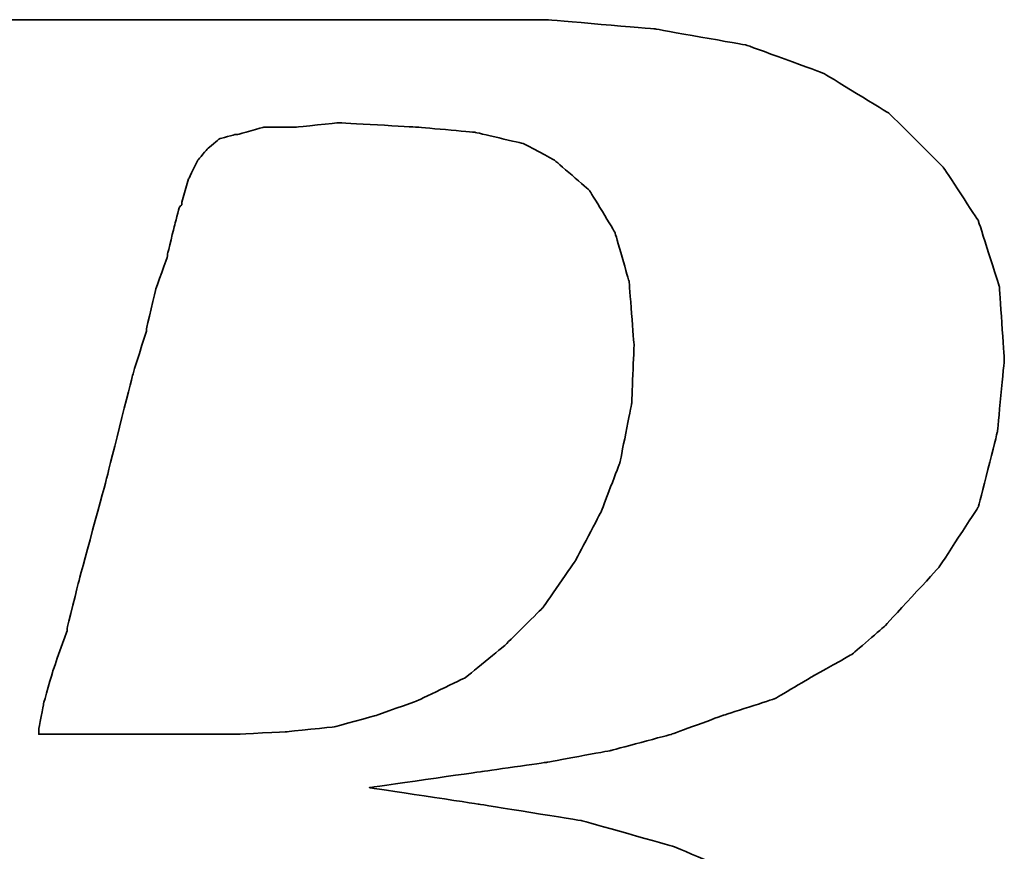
# Model space of a CAD drawing. Header units: millimetres. Extents: x 709 to 1297, y 174 to 394.
# Tile 31 of 52: x 1118.48 to 1121.24, y 229.01 to 231.34. Entities that reach past the tile are written whole.
import ezdxf

# ---------------------------------------------------------------- set-up
doc = ezdxf.new("R2010")
doc.units = ezdxf.units.MM
doc.header["$LTSCALE"] = 10
doc.layers.add('DIM', color=4, linetype='Continuous')
doc.layers.add('layer 1', color=7, linetype='Continuous')

# ---------------------------------------------------------------- blocks, each defined once
blk = doc.blocks.new('TBI MOTION logo(完整正式版)')
at = {"layer": 'layer 1', "color": 22, "lineweight": 35}
for points, knots in [([(-64.65375, -6.86375), (-64.65375, -6.86375), (-64.84375, -7.29625), (-64.84375, -7.29625), (-64.84375, -7.29625), (-64.84375, -7.29625), (-64.86875, -7.34375), (-64.86875, -7.34375), (-64.86875, -7.34375), (-64.86875, -7.34375), (-64.86875, -7.36875), (-64.86875, -7.36875), (-64.86875, -7.36875), (-64.86875, -7.36875), (-65.15375, -7.65375), (-65.15375, -7.65375), (-65.15375, -7.65375), (-65.15375, -7.65375), (-65.17875, -7.65375), (-65.17875, -7.65375), (-65.17875, -7.65375), (-65.17875, -7.65375), (-65.20375, -7.67875), (-65.20375, -7.67875), (-65.20375, -7.67875), (-65.20375, -7.67875), (-65.58875, -7.87125), (-65.58875, -7.87125), (-65.58875, -7.87125), (-65.58875, -7.87125), (-65.63375, -7.87125), (-65.63375, -7.87125), (-65.63375, -7.87125), (-65.63375, -7.87125), (-65.65875, -7.89375), (-65.65875, -7.89375), (-65.65875, -7.89375), (-65.65875, -7.89375), (-66.09375, -7.94375), (-66.09375, -7.94375), (-66.09375, -7.94375), (-66.09375, -7.94375), (-66.11375, -7.94375), (-66.11375, -7.94375), (-66.11375, -7.94375), (-66.11375, -7.94375), (-66.16375, -7.94375), (-66.16375, -7.94375), (-66.16375, -7.94375), (-66.16375, -7.94375), (-66.30875, -7.94375), (-66.30875, -7.94375), (-66.30875, -7.94375), (-66.30875, -7.94375), (-66.69375, -7.94375), (-66.69375, -7.94375), (-66.69375, -7.94375), (-66.69375, -7.94375), (-67.07375, -7.94375), (-67.07375, -7.94375), (-67.07375, -7.94375), (-67.07375, -7.94375), (-67.12375, -7.94375), (-67.12375, -7.94375), (-67.12375, -7.94375), (-67.12375, -7.94375), (-67.12375, -7.96625), (-67.12375, -7.96625), (-67.12375, -7.96625), (-67.12375, -7.96625), (-67.14875, -7.99125), (-67.14875, -7.99125), (-67.14875, -7.99125), (-67.14875, -7.99125), (-67.24375, -8.34875), (-67.24375, -8.34875), (-67.24375, -8.34875), (-67.24375, -8.34875), (-67.31375, -8.68625), (-67.31375, -8.68625), (-67.31375, -8.68625), (-67.31375, -8.68625), (-67.26875, -8.68625), (-67.26875, -8.68625), (-67.26875, -8.68625), (-67.26875, -8.68625), (-67.07375, -8.68625), (-67.07375, -8.68625), (-67.07375, -8.68625), (-67.07375, -8.68625), (-66.54875, -8.68625), (-66.54875, -8.68625), (-66.54875, -8.68625), (-66.54875, -8.68625), (-65.82625, -8.68625), (-65.82625, -8.68625), (-65.82625, -8.68625), (-65.82625, -8.68625), (-65.01375, -8.68625), (-65.01375, -8.68625), (-65.01375, -8.68625), (-65.01375, -8.68625), (-64.05375, -8.68625), (-64.05375, -8.68625), (-64.05375, -8.68625), (-64.05375, -8.68625), (-62.08375, -8.68625), (-62.08375, -8.68625), (-62.08375, -8.68625), (-62.08375, -8.68625), (-60.06875, -8.68625), (-60.06875, -8.68625), (-60.06875, -8.68625), (-60.06875, -8.68625), (-59.10875, -8.68625), (-59.10875, -8.68625), (-59.10875, -8.68625), (-59.10875, -8.68625), (-58.29375, -8.68625), (-58.29375, -8.68625), (-58.29375, -8.68625), (-58.29375, -8.68625), (-57.57375, -8.68625), (-57.57375, -8.68625), (-57.57375, -8.68625), (-57.57375, -8.68625), (-57.04875, -8.68625), (-57.04875, -8.68625), (-57.04875, -8.68625), (-57.04875, -8.68625), (-56.85375, -8.68625), (-56.85375, -8.68625), (-56.85375, -8.68625), (-56.85375, -8.68625), (-56.70875, -8.68625), (-56.70875, -8.68625), (-56.70875, -8.68625), (-56.70875, -8.68625), (-56.61375, -8.68625), (-56.61375, -8.68625), (-56.61375, -8.68625), (-56.61375, -8.68625), (-56.56875, -8.68625), (-56.56875, -8.68625), (-56.56875, -8.68625), (-56.56875, -8.68625), (-55.65375, -8.63875), (-55.65375, -8.63875), (-55.65375, -8.63875), (-55.65375, -8.63875), (-54.76875, -8.51875), (-54.76875, -8.51875), (-54.76875, -8.51875), (-54.76875, -8.51875), (-53.90375, -8.30375), (-53.90375, -8.30375), (-53.90375, -8.30375), (-53.90375, -8.30375), (-53.08875, -8.03875), (-53.08875, -8.03875), (-53.08875, -8.03875), (-53.08875, -8.03875), (-52.34375, -7.65375), (-52.34375, -7.65375), (-52.34375, -7.65375), (-52.34375, -7.65375), (-51.69875, -7.29625), (-51.69875, -7.29625), (-51.69875, -7.29625), (-51.69875, -7.29625), (-51.21875, -6.91125), (-51.21875, -6.91125), (-51.21875, -6.91125), (-51.21875, -6.91125), (-50.83375, -6.50375), (-50.83375, -6.50375), (-50.83375, -6.50375), (-50.83375, -6.50375), (-50.44875, -5.94875), (-50.44875, -5.94875), (-50.44875, -5.94875), (-50.44875, -5.94875), (-50.13875, -5.30375), (-50.13875, -5.30375), (-50.13875, -5.30375), (-50.13875, -5.30375), (-49.99375, -4.65375), (-49.99375, -4.65375), (-49.99375, -4.65375), (-49.99375, -4.65375), (-49.92375, -3.98375), (-49.92375, -3.98375), (-49.92375, -3.98375), (-49.92375, -3.98375), (-49.99375, -3.19374), (-49.99375, -3.19374), (-49.99375, -3.19374), (-49.99375, -3.19374), (-50.23374, -2.44874), (-50.23374, -2.44874), (-50.23374, -2.44874), (-50.23374, -2.44874), (-50.59375, -1.87374), (-50.59375, -1.87374), (-50.59375, -1.87374), (-50.59375, -1.87374), (-51.09875, -1.31874), (-51.09875, -1.31874), (-51.09875, -1.31874), (-51.09875, -1.31874), (-51.74375, -0.81875), (-51.74375, -0.81875), (-51.74375, -0.81875), (-51.74375, -0.81875), (-52.53875, -0.48125), (-52.53875, -0.48125), (-52.53875, -0.48125), (-52.53875, -0.48125), (-53.47375, -0.21875), (-53.47375, -0.21875), (-53.47375, -0.21875), (-53.47375, -0.21875), (-54.52875, -0.04874), (-54.52875, -0.04874), (-54.52875, -0.04874), (-54.52875, -0.04874), (-55.65375, 0.12125), (-55.65375, 0.12125), (-55.65375, 0.12125), (-55.65375, 0.12125), (-54.50375, 0.28624), (-54.50375, 0.28624), (-54.50375, 0.28624), (-54.50375, 0.28624), (-53.83375, 0.38124), (-53.83375, 0.38124), (-53.83375, 0.38124), (-53.83375, 0.38124), (-53.18375, 0.50125), (-53.18375, 0.50125), (-53.18375, 0.50125), (-53.18375, 0.50125), (-52.55875, 0.66874), (-52.55875, 0.66874), (-52.55875, 0.66874), (-52.55875, 0.66874), (-52.03375, 0.86124), (-52.03375, 0.86124), (-52.03375, 0.86124), (-52.03375, 0.86124), (-51.50374, 1.03124), (-51.50374, 1.03124), (-51.50374, 1.03124), (-51.50374, 1.03124), (-51.09875, 1.27125), (-51.09875, 1.27125), (-51.09875, 1.27125), (-51.09875, 1.27125), (-50.71375, 1.48624), (-50.71375, 1.48624), (-50.71375, 1.48624), (-50.71375, 1.48624), (-50.37625, 1.77625), (-50.37625, 1.77625), (-50.37625, 1.77625), (-50.37625, 1.77625), (-49.82375, 2.37625), (-49.82375, 2.37625), (-49.82375, 2.37625), (-49.82375, 2.37625), (-49.41875, 2.99625), (-49.41875, 2.99625), (-49.41875, 2.99625), (-49.41875, 2.99625), (-49.22375, 3.76625), (-49.22375, 3.76625), (-49.22375, 3.76625), (-49.22375, 3.76625), (-49.15375, 4.50874), (-49.15375, 4.50874), (-49.15375, 4.50874), (-49.15375, 4.50874), (-49.20375, 5.25125), (-49.20375, 5.25125), (-49.20375, 5.25125), (-49.20375, 5.25125), (-49.41875, 5.92625), (-49.41875, 5.92625), (-49.41875, 5.92625), (-49.41875, 5.92625), (-49.77875, 6.47625), (-49.77875, 6.47625), (-49.77875, 6.47625), (-49.77875, 6.47625), (-50.33125, 7.02624), (-50.33125, 7.02624), (-50.33125, 7.02624), (-50.33125, 7.02624), (-51.00125, 7.43625), (-51.00125, 7.43625), (-51.00125, 7.43625), (-51.00125, 7.43625), (-51.79375, 7.72625), (-51.79375, 7.72625), (-51.79375, 7.72625), (-51.79375, 7.72625), (-52.72875, 7.89124), (-52.72875, 7.89124), (-52.72875, 7.89124), (-52.72875, 7.89124), (-53.83375, 7.98625), (-53.83375, 7.98625), (-53.83375, 7.98625), (-53.83375, 7.98625), (-53.92875, 7.98625), (-53.92875, 7.98625), (-53.92875, 7.98625), (-53.92875, 7.98625), (-54.26375, 7.98625), (-54.26375, 7.98625), (-54.26375, 7.98625), (-54.26375, 7.98625), (-54.74375, 7.98625), (-54.74375, 7.98625), (-54.74375, 7.98625), (-54.74375, 7.98625), (-55.36875, 7.98625), (-55.36875, 7.98625), (-55.36875, 7.98625), (-55.36875, 7.98625), (-56.13375, 7.98625), (-56.13375, 7.98625), (-56.13375, 7.98625), (-56.13375, 7.98625), (-56.94875, 7.98625), (-56.94875, 7.98625), (-56.94875, 7.98625), (-56.94875, 7.98625), (-58.77625, 7.98625), (-58.77625, 7.98625), (-58.77625, 7.98625), (-58.77625, 7.98625), (-60.59875, 7.98625), (-60.59875, 7.98625), (-60.59875, 7.98625), (-60.59875, 7.98625), (-61.41375, 7.98625), (-61.41375, 7.98625), (-61.41375, 7.98625), (-61.41375, 7.98625), (-62.17875, 7.98625), (-62.17875, 7.98625), (-62.17875, 7.98625), (-62.17875, 7.98625), (-62.80375, 7.98625), (-62.80375, 7.98625), (-62.80375, 7.98625), (-62.80375, 7.98625), (-63.30625, 7.98625), (-63.30625, 7.98625), (-63.30625, 7.98625), (-63.30625, 7.98625), (-63.57375, 7.98625), (-63.57375, 7.98625), (-63.57375, 7.98625), (-63.57375, 7.98625), (-63.57375, 7.96375), (-63.57375, 7.96375), (-63.57375, 7.96375), (-63.57375, 7.96375), (-63.59875, 7.94125), (-63.59875, 7.94125), (-63.59875, 7.94125), (-63.59875, 7.94125), (-63.69375, 7.55625), (-63.69375, 7.55625), (-63.69375, 7.55625), (-63.69375, 7.55625), (-63.76375, 7.24624), (-63.76375, 7.24624), (-63.76375, 7.24624), (-63.76375, 7.24624), (-63.23875, 7.24624), (-63.23875, 7.24624), (-63.23875, 7.24624), (-63.23875, 7.24624), (-62.75875, 7.24624), (-62.75875, 7.24624), (-62.75875, 7.24624), (-62.75875, 7.24624), (-62.61125, 7.24624), (-62.61125, 7.24624), (-62.61125, 7.24624), (-62.61125, 7.24624), (-62.56625, 7.24624), (-62.56625, 7.24624), (-62.56625, 7.24624), (-62.56625, 7.24624), (-62.22875, 7.24624), (-62.22875, 7.24624), (-62.22875, 7.24624), (-62.22875, 7.24624), (-62.20375, 7.24624), (-62.20375, 7.24624), (-62.20375, 7.24624), (-62.20375, 7.24624), (-62.17875, 7.21875), (-62.17875, 7.21875), (-62.17875, 7.21875), (-62.17875, 7.21875), (-61.96375, 7.17125), (-61.96375, 7.17125), (-61.96375, 7.17125), (-61.96375, 7.17125), (-61.72375, 7.12624), (-61.72375, 7.12624), (-61.72375, 7.12624), (-61.72375, 7.12624), (-61.70375, 7.12624), (-61.70375, 7.12624), (-61.70375, 7.12624), (-61.70375, 7.12624), (-61.55875, 7.07624), (-61.55875, 7.07624), (-61.55875, 7.07624), (-61.55875, 7.07624), (-61.50875, 7.07624), (-61.50875, 7.07624), (-61.50875, 7.07624), (-61.50875, 7.07624), (-61.48375, 7.02624), (-61.48375, 7.02624), (-61.48375, 7.02624), (-61.48375, 7.02624), (-61.31875, 6.83375), (-61.31875, 6.83375), (-61.31875, 6.83375), (-61.31875, 6.83375), (-61.29375, 6.81125), (-61.29375, 6.81125), (-61.29375, 6.81125), (-61.29375, 6.81125), (-61.29375, 6.78625), (-61.29375, 6.78625), (-61.29375, 6.78625), (-61.29375, 6.78625), (-61.19875, 6.50124), (-61.19875, 6.50124), (-61.19875, 6.50124), (-61.19875, 6.50124), (-61.17375, 6.45124), (-61.17375, 6.45124), (-61.17375, 6.45124), (-61.17375, 6.45124), (-61.19875, 6.40625), (-61.19875, 6.40625), (-61.19875, 6.40625), (-61.19875, 6.40625), (-61.26875, 5.99624), (-61.26875, 5.99624), (-61.26875, 5.99624), (-61.26875, 5.99624), (-61.26875, 5.85125), (-61.26875, 5.85125), (-61.26875, 5.85125), (-61.26875, 5.85125), (-61.26875, 5.82625), (-61.26875, 5.82625), (-61.26875, 5.82625), (-61.26875, 5.82625), (-61.29375, 5.80625), (-61.29375, 5.80625), (-61.29375, 5.80625), (-61.29375, 5.80625), (-61.34125, 5.66125), (-61.34125, 5.66125), (-61.34125, 5.66125), (-61.34125, 5.66125), (-61.41375, 5.44625), (-61.41375, 5.44625), (-61.41375, 5.44625), (-61.41375, 5.44625), (-61.48375, 5.15625), (-61.48375, 5.15625), (-61.48375, 5.15625), (-61.48375, 5.15625), (-61.58375, 4.82124), (-61.58375, 4.82124), (-61.58375, 4.82124), (-61.58375, 4.82124), (-61.79875, 4.00375), (-61.79875, 4.00375), (-61.79875, 4.00375), (-61.79875, 4.00375), (-62.05875, 2.99625), (-62.05875, 2.99625), (-62.05875, 2.99625), (-62.05875, 2.99625), (-62.34875, 1.91625), (-62.34875, 1.91625), (-62.34875, 1.91625), (-62.34875, 1.91625), (-62.97375, -0.41124), (-62.97375, -0.41124), (-62.97375, -0.41124), (-62.97375, -0.41124), (-63.59875, -2.75875), (-63.59875, -2.75875), (-63.59875, -2.75875), (-63.59875, -2.75875), (-63.88375, -3.86374), (-63.88375, -3.86374), (-63.88375, -3.86374), (-63.88375, -3.86374), (-64.14875, -4.82374), (-64.14875, -4.82374), (-64.14875, -4.82374), (-64.14875, -4.82374), (-64.36375, -5.64125), (-64.36375, -5.64125), (-64.36375, -5.64125), (-64.36375, -5.64125), (-64.43625, -5.97625), (-64.43625, -5.97625), (-64.43625, -5.97625), (-64.43625, -5.97625), (-64.50875, -6.28625), (-64.50875, -6.28625), (-64.50875, -6.28625), (-64.50875, -6.28625), (-64.50875, -6.30875), (-64.50875, -6.30875), (-64.50875, -6.30875), (-64.50875, -6.30875), (-64.57875, -6.50375), (-64.57875, -6.50375), (-64.57875, -6.50375), (-64.57875, -6.50375), (-64.62875, -6.69625), (-64.62875, -6.69625), (-64.62875, -6.69625), (-64.62875, -6.69625), (-64.62875, -6.76875), (-64.62875, -6.76875), (-64.62875, -6.76875), (-64.62875, -6.76875), (-64.62875, -6.81375), (-64.62875, -6.81375), (-64.62875, -6.81375), (-64.62875, -6.81375), (-64.62875, -6.83875), (-64.62875, -6.83875), (-64.62875, -6.83875), (-64.62875, -6.83875), (-64.65375, -6.86375), (-64.65375, -6.86375)], [0, 0, 0, 0, 0.00719424, 0.00719424, 0.00719424, 0.00719425, 0.01438849, 0.01438849, 0.01438849, 0.0143885, 0.02158273, 0.02158273, 0.02158273, 0.02158274, 0.02877698, 0.02877698, 0.02877698, 0.02877699, 0.03597122, 0.03597122, 0.03597122, 0.03597123, 0.04316547, 0.04316547, 0.04316547, 0.04316548, 0.05035971, 0.05035971, 0.05035971, 0.05035972, 0.05755396, 0.05755396, 0.05755396, 0.05755397, 0.0647482, 0.0647482, 0.0647482, 0.06474821, 0.07194245, 0.07194245, 0.07194245, 0.07194246, 0.07913669, 0.07913669, 0.07913669, 0.0791367, 0.08633094, 0.08633094, 0.08633094, 0.08633095, 0.09352518, 0.09352518, 0.09352518, 0.09352519, 0.10071942, 0.10071942, 0.10071942, 0.10071943, 0.10791367, 0.10791367, 0.10791367, 0.10791368, 0.11510791, 0.11510791, 0.11510791, 0.11510792, 0.12230216, 0.12230216, 0.12230216, 0.12230217, 0.1294964, 0.1294964, 0.1294964, 0.12949641, 0.13669065, 0.13669065, 0.13669065, 0.13669066, 0.14388489, 0.14388489, 0.14388489, 0.1438849, 0.15107914, 0.15107914, 0.15107914, 0.15107915, 0.15827338, 0.15827338, 0.15827338, 0.15827339, 0.16546763, 0.16546763, 0.16546763, 0.16546764, 0.17266187, 0.17266187, 0.17266187, 0.17266188, 0.17985612, 0.17985612, 0.17985612, 0.17985613, 0.18705036, 0.18705036, 0.18705036, 0.18705037, 0.1942446, 0.1942446, 0.1942446, 0.19424461, 0.20143885, 0.20143885, 0.20143885, 0.20143886, 0.20863309, 0.20863309, 0.20863309, 0.2086331, 0.21582734, 0.21582734, 0.21582734, 0.21582735, 0.22302158, 0.22302158, 0.22302158, 0.22302159, 0.23021583, 0.23021583, 0.23021583, 0.23021584, 0.23741007, 0.23741007, 0.23741007, 0.23741008, 0.24460432, 0.24460432, 0.24460432, 0.24460433, 0.25179856, 0.25179856, 0.25179856, 0.25179857, 0.25899281, 0.25899281, 0.25899281, 0.25899282, 0.26618705, 0.26618705, 0.26618705, 0.26618706, 0.27338129, 0.27338129, 0.27338129, 0.2733813, 0.28057554, 0.28057554, 0.28057554, 0.28057555, 0.28776978, 0.28776978, 0.28776978, 0.28776979, 0.29496403, 0.29496403, 0.29496403, 0.29496404, 0.30215827, 0.30215827, 0.30215827, 0.30215828, 0.30935252, 0.30935252, 0.30935252, 0.30935253, 0.31654676, 0.31654676, 0.31654676, 0.31654677, 0.32374101, 0.32374101, 0.32374101, 0.32374102, 0.33093525, 0.33093525, 0.33093525, 0.33093526, 0.3381295, 0.3381295, 0.3381295, 0.33812951, 0.34532374, 0.34532374, 0.34532374, 0.34532375, 0.35251799, 0.35251799, 0.35251799, 0.352518, 0.35971223, 0.35971223, 0.35971223, 0.35971224, 0.36690647, 0.36690647, 0.36690647, 0.36690648, 0.37410072, 0.37410072, 0.37410072, 0.37410073, 0.38129496, 0.38129496, 0.38129496, 0.38129497, 0.38848921, 0.38848921, 0.38848921, 0.38848922, 0.39568345, 0.39568345, 0.39568345, 0.39568346, 0.4028777, 0.4028777, 0.4028777, 0.40287771, 0.41007194, 0.41007194, 0.41007194, 0.41007195, 0.41726619, 0.41726619, 0.41726619, 0.4172662, 0.42446043, 0.42446043, 0.42446043, 0.42446044, 0.43165468, 0.43165468, 0.43165468, 0.43165469, 0.43884892, 0.43884892, 0.43884892, 0.43884893, 0.44604317, 0.44604317, 0.44604317, 0.44604318, 0.45323741, 0.45323741, 0.45323741, 0.45323742, 0.46043165, 0.46043165, 0.46043165, 0.46043166, 0.4676259, 0.4676259, 0.4676259, 0.46762591, 0.47482014, 0.47482014, 0.47482014, 0.47482015, 0.48201439, 0.48201439, 0.48201439, 0.4820144, 0.48920863, 0.48920863, 0.48920863, 0.48920864, 0.49640288, 0.49640288, 0.49640288, 0.49640289, 0.50359712, 0.50359712, 0.50359712, 0.50359713, 0.51079137, 0.51079137, 0.51079137, 0.51079138, 0.51798561, 0.51798561, 0.51798561, 0.51798562, 0.52517986, 0.52517986, 0.52517986, 0.52517987, 0.5323741, 0.5323741, 0.5323741, 0.53237411, 0.53956835, 0.53956835, 0.53956835, 0.53956836, 0.54676259, 0.54676259, 0.54676259, 0.5467626, 0.55395683, 0.55395683, 0.55395683, 0.55395684, 0.56115108, 0.56115108, 0.56115108, 0.56115109, 0.56834532, 0.56834532, 0.56834532, 0.56834533, 0.57553957, 0.57553957, 0.57553957, 0.57553958, 0.58273381, 0.58273381, 0.58273381, 0.58273382, 0.58992806, 0.58992806, 0.58992806, 0.58992807, 0.5971223, 0.5971223, 0.5971223, 0.59712231, 0.60431655, 0.60431655, 0.60431655, 0.60431656, 0.61151079, 0.61151079, 0.61151079, 0.6115108, 0.61870504, 0.61870504, 0.61870504, 0.61870505, 0.62589928, 0.62589928, 0.62589928, 0.62589929, 0.63309353, 0.63309353, 0.63309353, 0.63309354, 0.64028777, 0.64028777, 0.64028777, 0.64028778, 0.64748201, 0.64748201, 0.64748201, 0.64748202, 0.65467626, 0.65467626, 0.65467626, 0.65467627, 0.6618705, 0.6618705, 0.6618705, 0.66187051, 0.66906475, 0.66906475, 0.66906475, 0.66906476, 0.67625899, 0.67625899, 0.67625899, 0.676259, 0.68345324, 0.68345324, 0.68345324, 0.68345325, 0.69064748, 0.69064748, 0.69064748, 0.69064749, 0.69784173, 0.69784173, 0.69784173, 0.69784174, 0.70503597, 0.70503597, 0.70503597, 0.70503598, 0.71223022, 0.71223022, 0.71223022, 0.71223023, 0.71942446, 0.71942446, 0.71942446, 0.71942447, 0.72661871, 0.72661871, 0.72661871, 0.72661872, 0.73381295, 0.73381295, 0.73381295, 0.73381296, 0.74100719, 0.74100719, 0.74100719, 0.7410072, 0.74820144, 0.74820144, 0.74820144, 0.74820145, 0.75539568, 0.75539568, 0.75539568, 0.75539569, 0.76258993, 0.76258993, 0.76258993, 0.76258994, 0.76978417, 0.76978417, 0.76978417, 0.76978418, 0.77697842, 0.77697842, 0.77697842, 0.77697843, 0.78417266, 0.78417266, 0.78417266, 0.78417267, 0.79136691, 0.79136691, 0.79136691, 0.79136692, 0.79856115, 0.79856115, 0.79856115, 0.79856116, 0.8057554, 0.8057554, 0.8057554, 0.80575541, 0.81294964, 0.81294964, 0.81294964, 0.81294965, 0.82014388, 0.82014388, 0.82014388, 0.82014389, 0.82733813, 0.82733813, 0.82733813, 0.82733814, 0.83453237, 0.83453237, 0.83453237, 0.83453238, 0.84172662, 0.84172662, 0.84172662, 0.84172663, 0.84892086, 0.84892086, 0.84892086, 0.84892087, 0.85611511, 0.85611511, 0.85611511, 0.85611512, 0.86330935, 0.86330935, 0.86330935, 0.86330936, 0.8705036, 0.8705036, 0.8705036, 0.87050361, 0.87769784, 0.87769784, 0.87769784, 0.87769785, 0.88489209, 0.88489209, 0.88489209, 0.8848921, 0.89208633, 0.89208633, 0.89208633, 0.89208634, 0.89928058, 0.89928058, 0.89928058, 0.89928059, 0.90647482, 0.90647482, 0.90647482, 0.90647483, 0.91366906, 0.91366906, 0.91366906, 0.91366907, 0.92086331, 0.92086331, 0.92086331, 0.92086332, 0.92805755, 0.92805755, 0.92805755, 0.92805756, 0.9352518, 0.9352518, 0.9352518, 0.93525181, 0.94244604, 0.94244604, 0.94244604, 0.94244605, 0.94964029, 0.94964029, 0.94964029, 0.9496403, 0.95683453, 0.95683453, 0.95683453, 0.95683454, 0.96402878, 0.96402878, 0.96402878, 0.96402879, 0.97122302, 0.97122302, 0.97122302, 0.97122303, 0.97841727, 0.97841727, 0.97841727, 0.97841728, 0.98561151, 0.98561151, 0.98561151, 0.98561152, 0.99280576, 0.99280576, 0.99280576, 0.99280577, 1, 1, 1, 1]), ([(-57.50375, 6.35625), (-57.50375, 6.35625), (-57.57375, 6.11625), (-57.57375, 6.11625), (-57.57375, 6.11625), (-57.57375, 6.11625), (-57.57375, 6.09125), (-57.57375, 6.09125), (-57.57375, 6.09125), (-57.57375, 6.09125), (-57.59875, 6.06625), (-57.59875, 6.06625), (-57.59875, 6.06625), (-57.59875, 6.06625), (-57.64875, 5.87625), (-57.64875, 5.87625), (-57.64875, 5.87625), (-57.64875, 5.87625), (-57.71875, 5.58875), (-57.71875, 5.58875), (-57.71875, 5.58875), (-57.71875, 5.58875), (-57.71875, 5.56625), (-57.71875, 5.56625), (-57.71875, 5.56625), (-57.71875, 5.56625), (-57.83875, 5.23125), (-57.83875, 5.23125), (-57.83875, 5.23125), (-57.83875, 5.23125), (-57.93625, 4.82124), (-57.93625, 4.82124), (-57.93625, 4.82124), (-57.93625, 4.82124), (-57.93625, 4.79624), (-57.93625, 4.79624), (-57.93625, 4.79624), (-57.93625, 4.79624), (-58.07875, 4.34125), (-58.07875, 4.34125), (-58.07875, 4.34125), (-58.07875, 4.34125), (-58.34375, 3.28625), (-58.34375, 3.28625), (-58.34375, 3.28625), (-58.34375, 3.28625), (-58.62875, 2.23124), (-58.62875, 2.23124), (-58.62875, 2.23124), (-58.62875, 2.23124), (-58.74875, 1.75125), (-58.74875, 1.75125), (-58.74875, 1.75125), (-58.74875, 1.75125), (-58.74875, 1.72625), (-58.74875, 1.72625), (-58.74875, 1.72625), (-58.74875, 1.72625), (-58.89375, 1.31625), (-58.89375, 1.31625), (-58.89375, 1.31625), (-58.89375, 1.31625), (-58.98875, 0.98124), (-58.98875, 0.98124), (-58.98875, 0.98124), (-58.98875, 0.98124), (-59.03875, 0.71625), (-59.03875, 0.71625), (-59.03875, 0.71625), (-59.03875, 0.71625), (-59.03875, 0.66874), (-59.03875, 0.66874), (-59.03875, 0.66874), (-59.03875, 0.66874), (-58.91875, 0.66874), (-58.91875, 0.66874), (-58.91875, 0.66874), (-58.91875, 0.66874), (-58.53375, 0.66874), (-58.53375, 0.66874), (-58.53375, 0.66874), (-58.53375, 0.66874), (-58.10375, 0.66874), (-58.10375, 0.66874), (-58.10375, 0.66874), (-58.10375, 0.66874), (-57.66875, 0.66874), (-57.66875, 0.66874), (-57.66875, 0.66874), (-57.66875, 0.66874), (-57.33375, 0.66874), (-57.33375, 0.66874), (-57.33375, 0.66874), (-57.33375, 0.66874), (-57.09375, 0.66874), (-57.09375, 0.66874), (-57.09375, 0.66874), (-57.09375, 0.66874), (-56.99875, 0.66874), (-56.99875, 0.66874), (-56.99875, 0.66874), (-56.99875, 0.66874), (-56.49375, 0.69374), (-56.49375, 0.69374), (-56.49375, 0.69374), (-56.49375, 0.69374), (-56.01375, 0.74374), (-56.01375, 0.74374), (-56.01375, 0.74374), (-56.01375, 0.74374), (-55.58375, 0.86124), (-55.58375, 0.86124), (-55.58375, 0.86124), (-55.58375, 0.86124), (-55.17375, 1.00624), (-55.17375, 1.00624), (-55.17375, 1.00624), (-55.17375, 1.00624), (-54.67375, 1.24625), (-54.67375, 1.24625), (-54.67375, 1.24625), (-54.67375, 1.24625), (-54.26375, 1.58124), (-54.26375, 1.58124), (-54.26375, 1.58124), (-54.26375, 1.58124), (-53.87875, 1.96374), (-53.87875, 1.96374), (-53.87875, 1.96374), (-53.87875, 1.96374), (-53.54375, 2.44625), (-53.54375, 2.44625), (-53.54375, 2.44625), (-53.54375, 2.44625), (-53.27875, 2.95125), (-53.27875, 2.95125), (-53.27875, 2.95125), (-53.27875, 2.95125), (-53.08875, 3.45124), (-53.08875, 3.45124), (-53.08875, 3.45124), (-53.08875, 3.45124), (-52.96875, 4.05124), (-52.96875, 4.05124), (-52.96875, 4.05124), (-52.96875, 4.05124), (-52.94375, 4.65125), (-52.94375, 4.65125), (-52.94375, 4.65125), (-52.94375, 4.65125), (-52.99375, 5.30125), (-52.99375, 5.30125), (-52.99375, 5.30125), (-52.99375, 5.30125), (-53.13875, 5.80625), (-53.13875, 5.80625), (-53.13875, 5.80625), (-53.13875, 5.80625), (-53.39875, 6.23625), (-53.39875, 6.23625), (-53.39875, 6.23625), (-53.39875, 6.23625), (-53.75875, 6.54875), (-53.75875, 6.54875), (-53.75875, 6.54875), (-53.75875, 6.54875), (-54.07375, 6.71625), (-54.07375, 6.71625), (-54.07375, 6.71625), (-54.07375, 6.71625), (-54.57375, 6.83375), (-54.57375, 6.83375), (-54.57375, 6.83375), (-54.57375, 6.83375), (-55.17375, 6.88625), (-55.17375, 6.88625), (-55.17375, 6.88625), (-55.17375, 6.88625), (-55.96875, 6.93125), (-55.96875, 6.93125), (-55.96875, 6.93125), (-55.96875, 6.93125), (-56.39875, 6.88625), (-56.39875, 6.88625), (-56.39875, 6.88625), (-56.39875, 6.88625), (-56.42125, 6.88625), (-56.42125, 6.88625), (-56.42125, 6.88625), (-56.42125, 6.88625), (-56.73375, 6.88625), (-56.73375, 6.88625), (-56.73375, 6.88625), (-56.73375, 6.88625), (-56.99875, 6.81125), (-56.99875, 6.81125), (-56.99875, 6.81125), (-56.99875, 6.81125), (-57.02375, 6.81125), (-57.02375, 6.81125), (-57.02375, 6.81125), (-57.02375, 6.81125), (-57.18875, 6.76625), (-57.18875, 6.76625), (-57.18875, 6.76625), (-57.18875, 6.76625), (-57.30875, 6.66625), (-57.30875, 6.66625), (-57.30875, 6.66625), (-57.30875, 6.66625), (-57.40875, 6.54875), (-57.40875, 6.54875), (-57.40875, 6.54875), (-57.40875, 6.54875), (-57.50375, 6.35625), (-57.50375, 6.35625)], [0, 0, 0, 0, 0.01851852, 0.01851852, 0.01851852, 0.01851853, 0.03703704, 0.03703704, 0.03703704, 0.03703705, 0.05555556, 0.05555556, 0.05555556, 0.05555557, 0.07407407, 0.07407407, 0.07407407, 0.07407408, 0.09259259, 0.09259259, 0.09259259, 0.0925926, 0.11111111, 0.11111111, 0.11111111, 0.11111112, 0.12962963, 0.12962963, 0.12962963, 0.12962964, 0.14814815, 0.14814815, 0.14814815, 0.14814816, 0.16666667, 0.16666667, 0.16666667, 0.16666668, 0.18518519, 0.18518519, 0.18518519, 0.1851852, 0.2037037, 0.2037037, 0.2037037, 0.20370371, 0.22222222, 0.22222222, 0.22222222, 0.22222223, 0.24074074, 0.24074074, 0.24074074, 0.24074075, 0.25925926, 0.25925926, 0.25925926, 0.25925927, 0.27777778, 0.27777778, 0.27777778, 0.27777779, 0.2962963, 0.2962963, 0.2962963, 0.29629631, 0.31481481, 0.31481481, 0.31481481, 0.31481482, 0.33333333, 0.33333333, 0.33333333, 0.33333334, 0.35185185, 0.35185185, 0.35185185, 0.35185186, 0.37037037, 0.37037037, 0.37037037, 0.37037038, 0.38888889, 0.38888889, 0.38888889, 0.3888889, 0.40740741, 0.40740741, 0.40740741, 0.40740742, 0.42592593, 0.42592593, 0.42592593, 0.42592594, 0.44444444, 0.44444444, 0.44444444, 0.44444445, 0.46296296, 0.46296296, 0.46296296, 0.46296297, 0.48148148, 0.48148148, 0.48148148, 0.48148149, 0.5, 0.5, 0.5, 0.50000001, 0.51851852, 0.51851852, 0.51851852, 0.51851853, 0.53703704, 0.53703704, 0.53703704, 0.53703705, 0.55555556, 0.55555556, 0.55555556, 0.55555557, 0.57407407, 0.57407407, 0.57407407, 0.57407408, 0.59259259, 0.59259259, 0.59259259, 0.5925926, 0.61111111, 0.61111111, 0.61111111, 0.61111112, 0.62962963, 0.62962963, 0.62962963, 0.62962964, 0.64814815, 0.64814815, 0.64814815, 0.64814816, 0.66666667, 0.66666667, 0.66666667, 0.66666668, 0.68518519, 0.68518519, 0.68518519, 0.6851852, 0.7037037, 0.7037037, 0.7037037, 0.70370371, 0.72222222, 0.72222222, 0.72222222, 0.72222223, 0.74074074, 0.74074074, 0.74074074, 0.74074075, 0.75925926, 0.75925926, 0.75925926, 0.75925927, 0.77777778, 0.77777778, 0.77777778, 0.77777779, 0.7962963, 0.7962963, 0.7962963, 0.79629631, 0.81481481, 0.81481481, 0.81481481, 0.81481482, 0.83333333, 0.83333333, 0.83333333, 0.83333334, 0.85185185, 0.85185185, 0.85185185, 0.85185186, 0.87037037, 0.87037037, 0.87037037, 0.87037038, 0.88888889, 0.88888889, 0.88888889, 0.8888889, 0.90740741, 0.90740741, 0.90740741, 0.90740742, 0.92592593, 0.92592593, 0.92592593, 0.92592594, 0.94444444, 0.94444444, 0.94444444, 0.94444445, 0.96296296, 0.96296296, 0.96296296, 0.96296297, 0.98148148, 0.98148148, 0.98148148, 0.98148149, 1, 1, 1, 1])]:
    blk.add_open_spline(points, degree=3, knots=knots, dxfattribs=at)

msp = doc.modelspace()

# ---------------------------------------------------------------- block references
at = {"layer": 'DIM', "color": 7, "xscale": 0.2736514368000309, "yscale": 0.2736514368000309, "zscale": 0.2736514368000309}
msp.add_blockref('TBI MOTION logo(完整正式版)', (1134.6891, 229.1508), dxfattribs=at)

doc.saveas('drawing.dxf')
